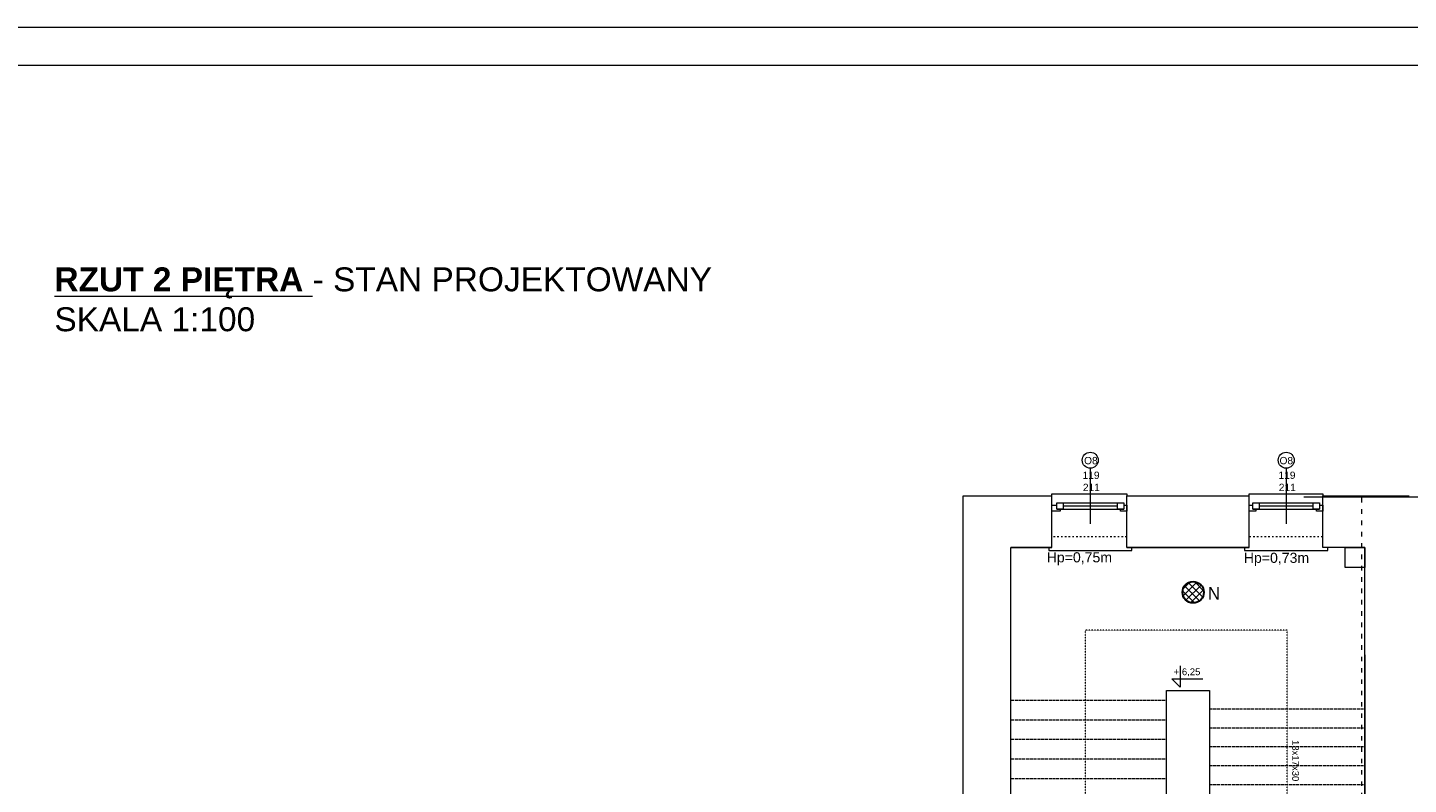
# Model space of a CAD drawing. Header units: centimetres. Extents: x 74448 to 96987, y -37016 to -10817.
# Tile 149 of 174: x 76514 to 78706, y -12797 to -11596. Entities that reach past the tile are written whole.
import ezdxf

# ---------------------------------------------------------------- set-up
doc = ezdxf.new("R2010")
doc.units = ezdxf.units.CM
doc.header["$LTSCALE"] = 0.02
doc.linetypes.add('ACAD_ISO02W100', pattern=[15, 12, -3])
doc.linetypes.add('ACAD_ISO03W100', pattern=[30, 12, -18])
doc.layers.get('0').update_dxf_attribs({"color": 8, "lineweight": 13})
for name, color, linetype, lineweight in [('_AUDIO', 7, 'Continuous', 18), ('_pk_tabelka', 7, 'Continuous', 15), ('LINIE PRZEKROJOWE', 8, 'Continuous', 13), ('OPISY', 8, 'Continuous', 13), ('OSIE', 8, 'ACAD_ISO03W100', 13), ('stolarka', 8, 'Continuous', 13), ('STREFY POZ', 8, 'Continuous', 13), ('WIDOK', 8, 'Continuous', 13)]:
    doc.layers.add(name, color=color, linetype=linetype, lineweight=lineweight)
doc.styles.add('ARCH. STANDARD', font='arial.ttf')
doc.styles.get("Standard").update_dxf_attribs({"font": 'arial.ttf', "height": 12})
doc.styles.add('Tomasz_W legenda', font='TCM_____.TTF')

msp = doc.modelspace()

# ---------------------------------------------------------------- hatches: boundary and pattern name
at = {"layer": '_AUDIO'}
h = msp.add_hatch(dxfattribs=at)
h.set_pattern_fill('ANSI37', color=256, scale=2.5)
h.set_pattern_definition([(45, (-5798.748, -5798.748), (-5.6126601, 5.6126601), []), (135, (-5798.748, -5798.748), (-5.6126601, -5.6126601), [])])
h.paths.add_polyline_path([(78381.3, -12492.3, 1), (78347.3, -12492.3, 1)])

# ---------------------------------------------------------------- linework, layer by layer
for points in [[(78140, -12339.2), (78140, -12336.2), (78259, -12336.2), (78259, -12339.2)], [(78453, -12339.2), (78453, -12336.2), (78570, -12336.2), (78570, -12339.2)], [(78140, -12421.2), (78135, -12421.2), (78135, -12426.2), (78262, -12426.2), (78267, -12426.2), (78267, -12421.2)], [(78451, -12421.2), (78446, -12421.2), (78446, -12426.2), (78573, -12426.2), (78578, -12426.2), (78578, -12421.2)]]:
    msp.add_lwpolyline(points)
msp.add_lwpolyline([(78605.8, -12421.2), (78637, -12421.2), (78637, -12453.1), (78605.8, -12453.1)], close=True)
at = {"linetype": 'ACAD_ISO02W100', "ltscale": 20}
for points in [[(78075, -12663.7), (78322, -12663.7)], [(78390, -12677.2), (78637, -12677.2)], [(78075, -12694.7), (78322, -12694.7)], [(78390, -12707.2), (78637, -12707.2)], [(78075, -12725.7), (78322, -12725.7)], [(78075, -12756.7), (78322, -12756.7)], [(78390, -12737.2), (78637, -12737.2)], [(78390, -12767.2), (78637, -12767.2)], [(78075, -12787.7), (78322, -12787.7)], [(78390, -12797.2), (78637, -12797.2)]]:
    msp.add_lwpolyline(points, dxfattribs=at)
at = {"layer": '_AUDIO', "lineweight": 30}
msp.add_circle((78364.3, -12492.3), 17, dxfattribs=at)
at = {"layer": '_pk_tabelka', "color": 7, "ltscale": 3}
for p, q in [((82863.7, -11596), (74453.7, -11596)), ((82803.7, -11656), (74703.7, -11656))]:
    msp.add_line(p, q, dxfattribs=at)
at = {"layer": 'LINIE PRZEKROJOWE'}
for points in [[(77999, -13183.2), (77999, -12339.2), (78140, -12339.2)], [(77999, -13183.2), (77999, -12339.2), (78140, -12339.2)], [(78075, -12421.2), (78140, -12421.2), (78140, -12339.2)], [(78259, -12339.2), (78453, -12339.2)], [(78259, -12339.2), (78453, -12339.2)], [(78259, -12421.2), (78259, -12339.2)], [(78259, -12421.2), (78453, -12421.2), (78453, -12339.2)], [(78540, -12340.8), (79008, -12340.8), (79008, -12642.2)], [(78570, -12339.2), (78707, -12339.2), (78707, -12339.2)], [(78570, -12421.2), (78570, -12339.2)], [(78075, -13208.2), (78075, -12421.2)], [(78140, -12421.2), (78075, -12421.2)], [(78453, -12421.2), (78259, -12421.2)], [(78637, -13203.2), (78637, -12421.2), (78570, -12421.2)], [(78637, -12591.5), (78637, -13110.1)], [(78322, -13065.2), (78322, -12648.2), (78390, -12648.2), (78390, -13065.2)]]:
    msp.add_lwpolyline(points, dxfattribs=at)
at = {"layer": 'OPISY'}
for p, q in [((78343.7, -12608.8), (78343.7, -12643.1)), ((78343.7, -12643.1), (78330.2, -12629.6)), ((78330.2, -12629.6), (78379.4, -12629.6))]:
    msp.add_line(p, q, dxfattribs=at)
for points in [[(78201, -12295.4), (78201, -12383.5)], [(78512, -12295.4), (78512, -12383.5)]]:
    msp.add_lwpolyline(points, dxfattribs=at)
for centre in [(78201, -12282.7), (78512, -12282.7)]:
    msp.add_circle(centre, 12.7, dxfattribs=at)
at = {"layer": 'OSIE'}
msp.add_lwpolyline([(78513.5, -12857.2), (78513.5, -12552.2), (78316, -12552.2), (78193, -12552.2), (78193, -13037.2), (78075, -13006.2)], dxfattribs=at)
at = {"layer": 'stolarka'}
for points in [[(78153, -12360.2), (78153, -12363.8), (78140, -12363.8), (78140, -12353.8), (78148, -12353.8)], [(78148, -12350.2), (78252, -12350.2)], [(78148, -12360.2), (78254, -12360.2)], [(78158, -12355.2), (78206, -12355.2)], [(78206, -12355.2), (78244, -12355.2)], [(78254, -12353.8), (78259, -12353.8), (78259, -12363.8), (78249, -12363.8), (78249, -12360.2)], [(78464, -12360.2), (78464, -12363.8), (78453, -12363.8), (78453, -12353.8), (78459, -12353.8)], [(78459, -12350.2), (78563, -12350.2)], [(78459, -12360.2), (78565, -12360.2)], [(78469, -12355.2), (78517, -12355.2)], [(78517, -12355.2), (78555, -12355.2)], [(78565, -12353.8), (78570, -12353.8), (78570, -12363.8), (78560, -12363.8), (78560, -12360.2)]]:
    msp.add_lwpolyline(points, dxfattribs=at)
for points in [[(78148, -12350.2), (78158, -12350.2), (78158, -12360.2), (78148, -12360.2)], [(78244, -12350.2), (78254, -12350.2), (78254, -12360.2), (78244, -12360.2)], [(78459, -12350.2), (78469, -12350.2), (78469, -12360.2), (78459, -12360.2)], [(78555, -12350.2), (78565, -12350.2), (78565, -12360.2), (78555, -12360.2)]]:
    msp.add_lwpolyline(points, close=True, dxfattribs=at)
at = {"layer": 'STREFY POZ', "linetype": 'ACAD_ISO03W100', "ltscale": 30}
msp.add_lwpolyline([(77999, -13176.2), (78083.9, -13176.2), (78083.9, -13202.9), (78333.8, -13202.9), (78333.8, -13195.7), (78632.1, -13195.7), (78632.1, -12340.8)], dxfattribs=at)
at = {"layer": 'WIDOK', "linetype": 'ACAD_ISO03W100', "ltscale": 10}
for points in [[(78259, -12404.2), (78142, -12404.2)], [(78570, -12404.2), (78453, -12404.2)]]:
    msp.add_lwpolyline(points, dxfattribs=at)

# ---------------------------------------------------------------- texts
at = {"insert": (76556.5, -11976.6), "char_height": 38, "width": 2031.92, "attachment_point": 1, "style": 'ARCH. STANDARD'}
msp.add_mtext('{\\fArial|b1|i0|c238|p34;\\L\\C256;RZUT\\fArial|b1|i0|c0|p34; \\fArial|b1|i0|c238|p34;2 PIĘTRA \\fArial|b0|i0|c238|p34;\\l- STAN PROJEKTOWANY\\PSK\\fArial|b0|i0|c0|p34;A\\fArial|b0|i0|c238|p34;L\\fArial|b0|i0|c0|p34;A \\fArial|b0|i0|c238|p34;1:100}', dxfattribs=at)
at = {"layer": '_AUDIO', "insert": (78387.6, -12483.8), "char_height": 20, "width": 16.573, "attachment_point": 1, "style": 'Tomasz_W legenda'}
msp.add_mtext('N', dxfattribs=at)
at = {"layer": 'OPISY', "ltscale": 0.15}
for s, p in [('Hp=0,75m', (78131.8, -12444.8)), ('Hp=0,73m', (78444.7, -12445.6))]:
    msp.add_text(s, height=16, dxfattribs=at).set_placement(p)
at = {"layer": 'OPISY'}
for s, insert, char_height, width, attachment_point in [('\\pi-3.6232;O8', (78194.8, -12289.2), 11.574, 12.831, 7), ('\\pi-3.6232;O8', (78505, -12289.2), 11.574, 12.831, 7), ('{\\fArial|b0|i0|c238|p34;+ 6,25}', (78333.4, -12613.1), 10.8, 58.572, 1)]:
    msp.add_mtext(s, dxfattribs=dict(at, insert=insert, char_height=char_height, width=width, attachment_point=attachment_point))
at = {"layer": 'OPISY', "insert": (78532.3, -12726.9), "char_height": 10.8, "width": 58.572, "attachment_point": 1, "rotation": 270}
msp.add_mtext('{\\fArial|b0|i0|c238|p34;13x17x30}', dxfattribs=at)
at = {"layer": 'stolarka', "char_height": 11.574, "width": 12.831, "attachment_point": 7}
for insert in [(78194.6, -12331.6), (78505.6, -12331.6)]:
    msp.add_mtext('\\pi-5.8378;119\\P\\pi-5.3522;211', dxfattribs=dict(at, insert=insert))

doc.saveas('drawing.dxf')
